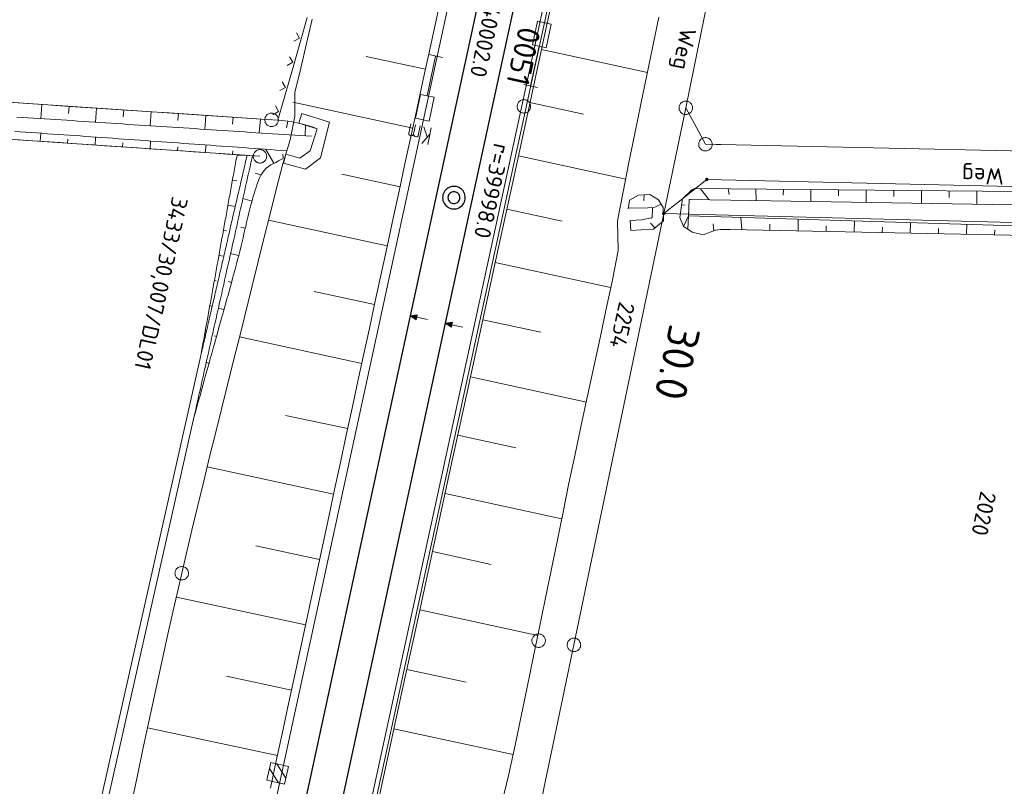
# Model space of a CAD drawing. Header units: metres. Extents: x 3425540 to 3446143, y 5432760 to 5444637.
# Tile 228 of 256: x 3436164 to 3436273, y 5441141 to 5441226. Entities that reach past the tile are written whole.
import ezdxf
from ezdxf.enums import TextEntityAlignment as Align

# ---------------------------------------------------------------- set-up
doc = ezdxf.new("R2010")
doc.units = ezdxf.units.M
for name, color, linetype, lineweight in [('B_Bestand', 9, 'Continuous', 18), ('B_Böschung', 9, 'Continuous', 18), ('B_Flurgrenzen', 9, 'Continuous', 18), ('B_Gleisachse', 9, 'Continuous', 25), ('B_Kilometrierung', 9, 'Continuous', 25), ('Bestand Kabeltröge', 9, 'Continuous', 18), ('Bestand_Neu_Strecke 3433', 9, 'Continuous', 18)]:
    doc.layers.add(name, color=color, linetype=linetype, lineweight=lineweight)
doc.styles.get("Standard").update_dxf_attribs({"font": 'isocpeur.ttf'})

msp = doc.modelspace()

# ---------------------------------------------------------------- linework, layer by layer
at = {"layer": 'B_Bestand'}
for p, q in [((3436210.52, 5441222.1), (3436209.01, 5441222.42)), ((3436219.56, 5441219.1), (3436221.07, 5441218.77)), ((3436208.07, 5441214.5), (3436207.81, 5441213.25)), ((3436208.84, 5441213.31), (3436208.48, 5441214.41)), ((3436209.15, 5441213.64), (3436208.25, 5441212.56)), ((3436209.28, 5441214.28), (3436208.9, 5441212.43)), ((3436193.14, 5441142.08), (3436192.13, 5441143.65)), ((3436191.32, 5441143.14), (3436192.32, 5441141.56))]:
    msp.add_line(p, q, dxfattribs=at)
for points in [[(3436220.31, 5441218.94), (3436221.27, 5441223.35), (3436222.03, 5441223.18), (3436222.6, 5441225.82), (3436221.09, 5441226.15), (3436220.52, 5441223.51), (3436221.27, 5441223.35)], [(3436209.76, 5441222.26), (3436208.84, 5441217.84), (3436208.09, 5441218), (3436207.54, 5441215.35), (3436209.05, 5441215.04), (3436209.6, 5441217.68), (3436208.84, 5441217.84)], [(3436219.42, 5441215.94), (3436219.51, 5441215.93), (3436219.6, 5441215.93), (3436219.7, 5441215.94), (3436219.79, 5441215.96), (3436219.87, 5441215.99), (3436219.96, 5441216.03), (3436220.04, 5441216.08), (3436220.11, 5441216.15), (3436220.17, 5441216.22), (3436220.22, 5441216.3), (3436220.26, 5441216.38), (3436220.29, 5441216.47), (3436220.31, 5441216.56), (3436220.32, 5441216.66), (3436220.32, 5441216.75), (3436220.31, 5441216.84), (3436220.28, 5441216.93), (3436220.25, 5441217.02), (3436220.2, 5441217.1), (3436220.13, 5441217.17), (3436220.07, 5441217.24), (3436220, 5441217.3), (3436219.91, 5441217.35), (3436219.83, 5441217.38), (3436219.74, 5441217.41), (3436219.65, 5441217.42), (3436219.56, 5441217.43), (3436219.46, 5441217.42), (3436219.37, 5441217.39), (3436219.28, 5441217.36), (3436219.19, 5441217.32), (3436219.12, 5441217.27), (3436219.05, 5441217.2), (3436218.98, 5441217.13), (3436218.94, 5441217.05), (3436218.89, 5441216.97), (3436218.86, 5441216.88), (3436218.84, 5441216.79), (3436218.83, 5441216.7), (3436218.84, 5441216.6), (3436218.85, 5441216.51), (3436218.87, 5441216.42), (3436218.91, 5441216.33), (3436218.96, 5441216.26), (3436219.02, 5441216.18), (3436219.08, 5441216.11), (3436219.16, 5441216.06), (3436219.24, 5441216.01), (3436219.33, 5441215.97), (3436219.42, 5441215.94)], [(3436207.32, 5441213.59), (3436207.22, 5441213.45), (3436207.09, 5441213.4), (3436206.94, 5441213.43), (3436206.87, 5441213.48), (3436206.81, 5441213.58), (3436206.8, 5441213.7), (3436207.01, 5441214.72)], [(3436207.85, 5441213.48), (3436207.75, 5441213.34), (3436207.62, 5441213.29), (3436207.47, 5441213.32), (3436207.44, 5441213.37), (3436207.34, 5441213.46), (3436207.32, 5441213.59), (3436207.54, 5441214.61)], [(3436208.88, 5441193), (3436207.67, 5441193.26), (3436207.73, 5441193.54), (3436206.93, 5441193.42), (3436207.61, 5441192.98), (3436207.67, 5441193.26)], [(3436207.59, 5441193.05), (3436207.68, 5441193.48), (3436207.02, 5441193.4), (3436207.59, 5441193.05)], [(3436207.56, 5441193.12), (3436207.63, 5441193.43), (3436207.11, 5441193.38), (3436207.56, 5441193.12)], [(3436207.54, 5441193.19), (3436207.58, 5441193.38), (3436207.2, 5441193.36), (3436207.54, 5441193.19)], [(3436207.51, 5441193.26), (3436207.53, 5441193.33), (3436207.3, 5441193.34), (3436207.51, 5441193.26)], [(3436212.79, 5441192.15), (3436211.58, 5441192.42), (3436211.64, 5441192.69), (3436210.84, 5441192.58), (3436211.52, 5441192.14), (3436211.58, 5441192.42)], [(3436211.5, 5441192.21), (3436211.59, 5441192.64), (3436210.93, 5441192.56), (3436211.5, 5441192.21)], [(3436211.47, 5441192.28), (3436211.54, 5441192.59), (3436211.02, 5441192.54), (3436211.47, 5441192.28)], [(3436211.45, 5441192.35), (3436211.49, 5441192.53), (3436211.11, 5441192.52), (3436211.45, 5441192.35)], [(3436211.42, 5441192.41), (3436211.44, 5441192.49), (3436211.21, 5441192.5), (3436211.42, 5441192.41)], [(3436193.42, 5441143.37), (3436192.99, 5441141.41), (3436191.04, 5441141.84), (3436191.47, 5441143.8), (3436193.42, 5441143.37)]]:
    msp.add_lwpolyline(points, dxfattribs=at)
at = {"layer": 'B_Böschung'}
for p, q in [((3436208.66, 5441220.8), (3436202.05, 5441222.23)), ((3436221.54, 5441223.01), (3436233.3, 5441220.45)), ((3436166.03, 5441216.88), (3436165.92, 5441215.32)), ((3436169.07, 5441216.68), (3436169.01, 5441215.9)), ((3436207.23, 5441214.27), (3436193.9, 5441217.16)), ((3436220.25, 5441217.09), (3436226.18, 5441215.8)), ((3436172.1, 5441216.48), (3436172, 5441214.92)), ((3436175.14, 5441216.28), (3436175.09, 5441215.5)), ((3436178.18, 5441216.07), (3436178.07, 5441214.52)), ((3436181.21, 5441215.87), (3436181.16, 5441215.1)), ((3436184.25, 5441215.67), (3436184.15, 5441214.12)), ((3436187.29, 5441215.47), (3436187.23, 5441214.7)), ((3436194.9, 5441215.87), (3436194.57, 5441214.82)), ((3436197.97, 5441214.91), (3436194.9, 5441215.87)), ((3436194.9, 5441215.87), (3436194.91, 5441215.87)), ((3436190.33, 5441215.26), (3436190.16, 5441213.73)), ((3436193.36, 5441215.02), (3436193.23, 5441214.28)), ((3436194.57, 5441214.82), (3436196.61, 5441214.19)), ((3436195.31, 5441214.6), (3436195.27, 5441213.41)), ((3436197, 5441210.96), (3436197.97, 5441214.91)), ((3436165.86, 5441212.8), (3436165.92, 5441213.7)), ((3436171.96, 5441212.38), (3436172.02, 5441213.26)), ((3436196.61, 5441214.19), (3436195.84, 5441211.72)), ((3436168.91, 5441212.59), (3436168.94, 5441213.04)), ((3436175.01, 5441212.17), (3436175.04, 5441212.61)), ((3436178.06, 5441211.96), (3436178.12, 5441212.83)), ((3436181.12, 5441211.76), (3436181.16, 5441212.18)), ((3436184.17, 5441211.55), (3436184.3, 5441212.39)), ((3436187.22, 5441211.34), (3436187.27, 5441211.75)), ((3436187.72, 5441211.27), (3436188.83, 5441211.21)), ((3436191.8, 5441210.37), (3436190.9, 5441211.89)), ((3436192.86, 5441210.9), (3436192.82, 5441211.38)), ((3436193.14, 5441211.35), (3436192.87, 5441210.37)), ((3436194.71, 5441210.93), (3436193.14, 5441211.35)), ((3436195.84, 5441211.72), (3436194.71, 5441210.93)), ((3436218.97, 5441211.17), (3436230.9, 5441208.58)), ((3436192.87, 5441210.37), (3436195.31, 5441209.71)), ((3436195.31, 5441209.71), (3436197, 5441210.96)), ((3436190.41, 5441209.08), (3436189.72, 5441209.24)), ((3436205.82, 5441207.73), (3436199.35, 5441209.13)), ((3436187.21, 5441208.49), (3436187.69, 5441208.42)), ((3436232.92, 5441206.85), (3436232.89, 5441206.17)), ((3436239.17, 5441207.53), (3436240.14, 5441206.31)), ((3436242.24, 5441207.5), (3436242.35, 5441206.89)), ((3436245.31, 5441207.48), (3436245.35, 5441206.23)), ((3436248.38, 5441207.45), (3436248.37, 5441206.81)), ((3436251.45, 5441207.42), (3436251.43, 5441206.12)), ((3436254.52, 5441207.39), (3436254.51, 5441206.73)), ((3436257.59, 5441207.36), (3436257.58, 5441206.02)), ((3436260.66, 5441207.34), (3436260.65, 5441206.65)), ((3436263.73, 5441207.31), (3436263.72, 5441205.92)), ((3436266.8, 5441207.28), (3436266.79, 5441206.57)), ((3436269.87, 5441207.25), (3436269.85, 5441205.81)), ((3436186.71, 5441205.7), (3436187.52, 5441205.57)), ((3436189.39, 5441206.15), (3436188.37, 5441206.45)), ((3436234.8, 5441205.81), (3436233.84, 5441205.37)), ((3436237.09, 5441205.74), (3436237.49, 5441205.71)), ((3436217.68, 5441205.25), (3436223.82, 5441203.92)), ((3436231.16, 5441205.31), (3436231.17, 5441205.36)), ((3436237.28, 5441203.34), (3436237.86, 5441204.51)), ((3436237.76, 5441203.02), (3436237.86, 5441204.51)), ((3436237.86, 5441204.51), (3436293.56, 5441202.84)), ((3436204.4, 5441201.2), (3436191.23, 5441204.05)), ((3436231.43, 5441202.89), (3436231.38, 5441204)), ((3436234.13, 5441203.16), (3436233.63, 5441203.69)), ((3436240.67, 5441202.86), (3436240.6, 5441203.64)), ((3436243.77, 5441202.98), (3436243.66, 5441204.33)), ((3436246.89, 5441202.91), (3436246.88, 5441203.58)), ((3436250.01, 5441202.85), (3436250.02, 5441204.14)), ((3436253.13, 5441202.79), (3436253.14, 5441203.42)), ((3436256.24, 5441202.73), (3436256.27, 5441203.96)), ((3436262.48, 5441202.6), (3436262.51, 5441203.77)), ((3436268.72, 5441202.48), (3436268.74, 5441203.59)), ((3436186.21, 5441202.92), (3436186.55, 5441202.86)), ((3436188.64, 5441203.13), (3436188.16, 5441203.26)), ((3436259.36, 5441202.67), (3436259.38, 5441203.27)), ((3436265.6, 5441202.54), (3436265.61, 5441203.11)), ((3436271.84, 5441202.42), (3436271.85, 5441202.95)), ((3436185.71, 5441200.13), (3436186.25, 5441200.04)), ((3436187.89, 5441200.11), (3436187.01, 5441200.35)), ((3436216.4, 5441199.33), (3436229.2, 5441196.55)), ((3436185.21, 5441197.35), (3436185.41, 5441197.31)), ((3436187.1, 5441197.11), (3436186.72, 5441197.21)), ((3436202.99, 5441194.67), (3436196.3, 5441196.11)), ((3436184.7, 5441194.56), (3436184.96, 5441194.46)), ((3436186.27, 5441194.11), (3436185.65, 5441194.28)), ((3436215.02, 5441192.98), (3436221.44, 5441191.59)), ((3436184.2, 5441191.78), (3436184.27, 5441191.76)), ((3436185.44, 5441191.11), (3436185.21, 5441191.2)), ((3436201.58, 5441188.13), (3436187.99, 5441191.07)), ((3436184.6, 5441188.12), (3436184.31, 5441188.27)), ((3436213.64, 5441186.63), (3436226.51, 5441183.83)), ((3436183.77, 5441185.12), (3436183.69, 5441185.14)), ((3436200.01, 5441180.88), (3436193.1, 5441182.36)), ((3436212.23, 5441180.16), (3436218.68, 5441178.76)), ((3436198.45, 5441173.61), (3436184.42, 5441176.64)), ((3436210.82, 5441173.69), (3436223.78, 5441170.88)), ((3436196.89, 5441166.35), (3436189.79, 5441167.88)), ((3436209.42, 5441167.22), (3436215.93, 5441165.8)), ((3436195.33, 5441159.09), (3436180.99, 5441162.17)), ((3436208.01, 5441160.75), (3436221.12, 5441157.9)), ((3436193.77, 5441151.83), (3436186.56, 5441153.38)), ((3436206.58, 5441154.15), (3436213.16, 5441152.72)), ((3436192.22, 5441144.57), (3436177.79, 5441147.65)), ((3436205.14, 5441147.55), (3436218.38, 5441144.69))]:
    msp.add_line(p, q, dxfattribs=at)
for points in [[(3436202.42, 5441134.99), (3436204.2, 5441143.22), (3436205.99, 5441151.46), (3436207.78, 5441159.69), (3436209.57, 5441167.93), (3436211.36, 5441176.16), (3436213.15, 5441184.4), (3436214.94, 5441192.63), (3436216.73, 5441200.87), (3436218.52, 5441209.1), (3436220.31, 5441217.34), (3436222.1, 5441225.57), (3436223.89, 5441233.81), (3436225.68, 5441242.04), (3436227.47, 5441250.28), (3436229.25, 5441258.51), (3436231.04, 5441266.75), (3436232.83, 5441274.98)], [(3436210.96, 5441231.38), (3436208.99, 5441222.34), (3436208.33, 5441219.33), (3436207.68, 5441216.31), (3436207.02, 5441213.3), (3436206.37, 5441210.29), (3436205.71, 5441207.27), (3436205.06, 5441204.26), (3436204.41, 5441201.25), (3436203.1, 5441195.22), (3436202.45, 5441192.2), (3436201.8, 5441189.19), (3436201.15, 5441186.17), (3436200.5, 5441183.16), (3436199.85, 5441180.15), (3436199.21, 5441177.13), (3436198.56, 5441174.12), (3436197.91, 5441171.1), (3436194.02, 5441153.01), (3436193.37, 5441150), (3436192.73, 5441146.98), (3436192.08, 5441143.97), (3436191.44, 5441140.95)], [(3436234.57, 5441226.6), (3436233.89, 5441223.37), (3436233.21, 5441220.14), (3436232.54, 5441216.91), (3436231.88, 5441213.68), (3436231.23, 5441210.44), (3436230.59, 5441207.2), (3436229.96, 5441203.96), (3436230.04, 5441200.65), (3436229.4, 5441197.42), (3436228.72, 5441194.19), (3436228.03, 5441190.96), (3436227.34, 5441187.73), (3436226.64, 5441184.51), (3436225.95, 5441181.28), (3436225.26, 5441178.05), (3436224.58, 5441174.82), (3436223.92, 5441171.59), (3436223.25, 5441168.35), (3436222.59, 5441165.12), (3436221.93, 5441161.89), (3436221.27, 5441158.65), (3436220.61, 5441155.42), (3436219.95, 5441152.18), (3436219.28, 5441148.95), (3436218.6, 5441145.72), (3436217.9, 5441142.5), (3436217.12, 5441139.29)], [(3436176.08, 5441139.62), (3436176.65, 5441142.35), (3436177.23, 5441145.08), (3436177.81, 5441147.82), (3436178.4, 5441150.55), (3436178.99, 5441153.28), (3436179.59, 5441156.01), (3436180.2, 5441158.73), (3436180.81, 5441161.46), (3436181.43, 5441164.18), (3436182.07, 5441166.9), (3436182.71, 5441169.62), (3436183.36, 5441172.34), (3436184.02, 5441175.05), (3436184.68, 5441177.76), (3436185.35, 5441180.48), (3436186.03, 5441183.19), (3436186.7, 5441185.9), (3436187.38, 5441188.61), (3436188.05, 5441191.32), (3436189.4, 5441196.74), (3436190.07, 5441199.45), (3436190.75, 5441202.16), (3436191.43, 5441204.87), (3436192.11, 5441207.58), (3436192.81, 5441210.28), (3436193.62, 5441212.96), (3436194.15, 5441215.55), (3436194.14, 5441218.21), (3436194.79, 5441220.93), (3436195.43, 5441223.65), (3436196.08, 5441226.37)], [(3436196.31, 5441214.32), (3436195.01, 5441214.69), (3436193.7, 5441214.99), (3436192.35, 5441215.13), (3436191, 5441215.22), (3436180.2, 5441215.94), (3436178.85, 5441216.03), (3436168.05, 5441216.75), (3436166.7, 5441216.84), (3436161.3, 5441217.2)], [(3436163.26, 5441215.49), (3436163.88, 5441215.45), (3436164.5, 5441215.41), (3436165.11, 5441215.37), (3436165.73, 5441215.33), (3436166.35, 5441215.29), (3436166.96, 5441215.25), (3436167.58, 5441215.21), (3436168.2, 5441215.17), (3436168.82, 5441215.13), (3436169.43, 5441215.09), (3436170.05, 5441215.05), (3436170.67, 5441215.01), (3436171.29, 5441214.97), (3436171.9, 5441214.93), (3436172.52, 5441214.88), (3436173.14, 5441214.84), (3436173.76, 5441214.8), (3436174.37, 5441214.76), (3436174.99, 5441214.72), (3436175.61, 5441214.68), (3436176.23, 5441214.64), (3436176.84, 5441214.6), (3436177.46, 5441214.56), (3436178.08, 5441214.52), (3436178.7, 5441214.48), (3436179.31, 5441214.44), (3436179.93, 5441214.4), (3436180.55, 5441214.36), (3436181.17, 5441214.32), (3436181.78, 5441214.28), (3436182.4, 5441214.24), (3436183.02, 5441214.2), (3436183.64, 5441214.16), (3436184.25, 5441214.12), (3436184.87, 5441214.08), (3436185.49, 5441214.04), (3436186.11, 5441214), (3436186.72, 5441213.95), (3436187.34, 5441213.91), (3436187.96, 5441213.87), (3436188.58, 5441213.83), (3436189.19, 5441213.79), (3436189.81, 5441213.75), (3436190.43, 5441213.71), (3436191.05, 5441213.67), (3436191.66, 5441213.63), (3436192.28, 5441213.59), (3436192.9, 5441213.55), (3436193.52, 5441213.51), (3436194.13, 5441213.47), (3436194.75, 5441213.43), (3436195.37, 5441213.39), (3436195.99, 5441213.35)], [(3436193.26, 5441211.75), (3436192.66, 5441211.79), (3436192.06, 5441211.83), (3436191.45, 5441211.87), (3436190.85, 5441211.92), (3436190.24, 5441211.96), (3436189.64, 5441212), (3436189.03, 5441212.05), (3436188.43, 5441212.09), (3436187.82, 5441212.13), (3436187.22, 5441212.18), (3436186.62, 5441212.22), (3436186.01, 5441212.26), (3436185.41, 5441212.31), (3436184.8, 5441212.35), (3436184.2, 5441212.39), (3436183.59, 5441212.44), (3436182.99, 5441212.48), (3436182.38, 5441212.52), (3436181.78, 5441212.57), (3436181.17, 5441212.61), (3436180.57, 5441212.65), (3436179.97, 5441212.69), (3436179.36, 5441212.74), (3436178.76, 5441212.78), (3436178.15, 5441212.82), (3436177.55, 5441212.87), (3436176.94, 5441212.91), (3436176.34, 5441212.95), (3436175.73, 5441213), (3436175.13, 5441213.04), (3436174.53, 5441213.08), (3436173.92, 5441213.13), (3436173.32, 5441213.17), (3436172.71, 5441213.21), (3436172.11, 5441213.26), (3436171.5, 5441213.3), (3436170.9, 5441213.34), (3436170.29, 5441213.39), (3436169.69, 5441213.43), (3436169.08, 5441213.47), (3436168.48, 5441213.51), (3436167.88, 5441213.56), (3436167.27, 5441213.6), (3436166.67, 5441213.64), (3436166.06, 5441213.69), (3436165.46, 5441213.73), (3436164.85, 5441213.77), (3436164.25, 5441213.82), (3436163.64, 5441213.86), (3436163.04, 5441213.9)], [(3436163.15, 5441212.99), (3436164.38, 5441212.9), (3436165.61, 5441212.82), (3436166.85, 5441212.73), (3436168.08, 5441212.65), (3436169.31, 5441212.57), (3436170.55, 5441212.48), (3436171.78, 5441212.4), (3436173.01, 5441212.31), (3436174.24, 5441212.23), (3436175.48, 5441212.14), (3436176.71, 5441212.06), (3436177.94, 5441211.97), (3436179.17, 5441211.89), (3436180.41, 5441211.8), (3436181.64, 5441211.72), (3436182.87, 5441211.63), (3436184.1, 5441211.55), (3436185.34, 5441211.47), (3436186.57, 5441211.38), (3436187.8, 5441211.3), (3436189.03, 5441211.21), (3436190.27, 5441211.13)], [(3436182.94, 5441182.13), (3436183, 5441182.42), (3436183.07, 5441182.71), (3436183.14, 5441183.01), (3436183.2, 5441183.3), (3436183.27, 5441183.59), (3436183.33, 5441183.88), (3436183.4, 5441184.18), (3436183.46, 5441184.47), (3436183.53, 5441184.76), (3436183.59, 5441185.06), (3436183.72, 5441185.64), (3436183.79, 5441185.94), (3436183.86, 5441186.23), (3436183.92, 5441186.52), (3436183.99, 5441186.82), (3436184.05, 5441187.11), (3436184.12, 5441187.4), (3436184.18, 5441187.69), (3436184.25, 5441187.99), (3436184.31, 5441188.28), (3436184.44, 5441188.87), (3436184.51, 5441189.16), (3436184.58, 5441189.45), (3436184.64, 5441189.75), (3436184.71, 5441190.04), (3436184.77, 5441190.33), (3436184.84, 5441190.63), (3436184.9, 5441190.92), (3436184.97, 5441191.21), (3436185.03, 5441191.5), (3436185.16, 5441192.09), (3436185.23, 5441192.38), (3436185.3, 5441192.68), (3436185.36, 5441192.97), (3436185.43, 5441193.26), (3436185.49, 5441193.56), (3436185.56, 5441193.85), (3436185.62, 5441194.14), (3436185.69, 5441194.44), (3436185.75, 5441194.73), (3436185.88, 5441195.31), (3436185.95, 5441195.61), (3436186.02, 5441195.9), (3436186.08, 5441196.19), (3436186.15, 5441196.49), (3436186.21, 5441196.78), (3436186.28, 5441197.07), (3436186.34, 5441197.37), (3436186.41, 5441197.66), (3436186.47, 5441197.95), (3436186.6, 5441198.54), (3436186.67, 5441198.83), (3436186.74, 5441199.12), (3436186.8, 5441199.42), (3436186.87, 5441199.71), (3436186.93, 5441200), (3436187, 5441200.3), (3436187.06, 5441200.59), (3436187.13, 5441200.88), (3436187.19, 5441201.18), (3436187.32, 5441201.76), (3436187.39, 5441202.05), (3436187.46, 5441202.35), (3436187.52, 5441202.64), (3436187.59, 5441202.93), (3436187.65, 5441203.23), (3436187.72, 5441203.52), (3436187.78, 5441203.81), (3436187.85, 5441204.11), (3436187.91, 5441204.4), (3436188.04, 5441204.99), (3436188.11, 5441205.28), (3436188.18, 5441205.57), (3436188.24, 5441205.86), (3436188.31, 5441206.16), (3436188.37, 5441206.45), (3436188.44, 5441206.74), (3436188.5, 5441207.04), (3436188.57, 5441207.33), (3436188.63, 5441207.62), (3436188.76, 5441208.21), (3436188.83, 5441208.5), (3436188.9, 5441208.8), (3436188.96, 5441209.09), (3436189.03, 5441209.38), (3436189.09, 5441209.67), (3436189.16, 5441209.97), (3436189.22, 5441210.26), (3436189.29, 5441210.55), (3436189.35, 5441210.85), (3436189.42, 5441211.14)], [(3436183.7, 5441188.99), (3436183.74, 5441189.22), (3436183.78, 5441189.44), (3436183.82, 5441189.67), (3436183.86, 5441189.89), (3436183.9, 5441190.12), (3436183.94, 5441190.34), (3436184.03, 5441190.79), (3436184.07, 5441191.02), (3436184.11, 5441191.24), (3436184.15, 5441191.47), (3436184.19, 5441191.69), (3436184.23, 5441191.92), (3436184.27, 5441192.15), (3436184.31, 5441192.37), (3436184.39, 5441192.82), (3436184.43, 5441193.05), (3436184.47, 5441193.27), (3436184.51, 5441193.5), (3436184.55, 5441193.72), (3436184.59, 5441193.95), (3436184.67, 5441194.4), (3436184.71, 5441194.62), (3436184.76, 5441194.85), (3436184.8, 5441195.07), (3436184.84, 5441195.3), (3436184.88, 5441195.52), (3436184.96, 5441195.97), (3436185, 5441196.2), (3436185.04, 5441196.42), (3436185.08, 5441196.65), (3436185.12, 5441196.87), (3436185.16, 5441197.1), (3436185.2, 5441197.32), (3436185.24, 5441197.55), (3436185.32, 5441198), (3436185.36, 5441198.22), (3436185.4, 5441198.45), (3436185.44, 5441198.67), (3436185.49, 5441198.9), (3436185.53, 5441199.12), (3436185.61, 5441199.57), (3436185.65, 5441199.8), (3436185.69, 5441200.02), (3436185.73, 5441200.25), (3436185.77, 5441200.47), (3436185.81, 5441200.7), (3436185.89, 5441201.15), (3436185.93, 5441201.37), (3436185.97, 5441201.6), (3436186.01, 5441201.82), (3436186.05, 5441202.05), (3436186.09, 5441202.27), (3436186.18, 5441202.72), (3436186.22, 5441202.95), (3436186.26, 5441203.17), (3436186.3, 5441203.4), (3436186.34, 5441203.62), (3436186.38, 5441203.85), (3436186.42, 5441204.07), (3436186.46, 5441204.3), (3436186.54, 5441204.75), (3436186.58, 5441204.97), (3436186.62, 5441205.2), (3436186.66, 5441205.42), (3436186.7, 5441205.65), (3436186.74, 5441205.87), (3436186.82, 5441206.32), (3436186.86, 5441206.55), (3436186.91, 5441206.77), (3436186.95, 5441207), (3436186.99, 5441207.22), (3436187.03, 5441207.45), (3436187.11, 5441207.9), (3436187.15, 5441208.12), (3436187.19, 5441208.35), (3436187.23, 5441208.57), (3436187.27, 5441208.8), (3436187.31, 5441209.02), (3436187.35, 5441209.25), (3436187.39, 5441209.47), (3436187.47, 5441209.92), (3436187.51, 5441210.15), (3436187.55, 5441210.37), (3436187.59, 5441210.6), (3436187.64, 5441210.82), (3436187.68, 5441211.05), (3436187.72, 5441211.27)], [(3436183.7, 5441188.99), (3436183.75, 5441189.22), (3436183.8, 5441189.44), (3436183.86, 5441189.67), (3436183.91, 5441189.89), (3436184.01, 5441190.34), (3436184.06, 5441190.57), (3436184.11, 5441190.79), (3436184.17, 5441191.01), (3436184.22, 5441191.24), (3436184.27, 5441191.46), (3436184.32, 5441191.69), (3436184.37, 5441191.91), (3436184.43, 5441192.14), (3436184.48, 5441192.36), (3436184.53, 5441192.58), (3436184.58, 5441192.81), (3436184.68, 5441193.26), (3436184.74, 5441193.48), (3436184.79, 5441193.71), (3436184.84, 5441193.93), (3436184.89, 5441194.16), (3436184.94, 5441194.38), (3436184.99, 5441194.6), (3436185.05, 5441194.83), (3436185.1, 5441195.05), (3436185.15, 5441195.28), (3436185.2, 5441195.5), (3436185.25, 5441195.73), (3436185.31, 5441195.95), (3436185.36, 5441196.18), (3436185.41, 5441196.4), (3436185.46, 5441196.62), (3436185.51, 5441196.85), (3436185.56, 5441197.07), (3436185.62, 5441197.3), (3436185.72, 5441197.75), (3436185.77, 5441197.97), (3436185.82, 5441198.19), (3436185.87, 5441198.42), (3436185.98, 5441198.87), (3436186.03, 5441199.09), (3436186.08, 5441199.32), (3436186.13, 5441199.54), (3436186.24, 5441199.99), (3436186.29, 5441200.21), (3436186.39, 5441200.66), (3436186.44, 5441200.89), (3436186.5, 5441201.11), (3436186.55, 5441201.34), (3436186.65, 5441201.78), (3436186.7, 5441202.01), (3436186.75, 5441202.23), (3436186.81, 5441202.46), (3436186.91, 5441202.91), (3436186.96, 5441203.13), (3436187.01, 5441203.36), (3436187.07, 5441203.58), (3436187.12, 5441203.8), (3436187.17, 5441204.03), (3436187.22, 5441204.25), (3436187.27, 5441204.48), (3436187.32, 5441204.7), (3436187.38, 5441204.93), (3436187.43, 5441205.15), (3436187.48, 5441205.38), (3436187.53, 5441205.6), (3436187.58, 5441205.82), (3436187.63, 5441206.05), (3436187.69, 5441206.27), (3436187.74, 5441206.5), (3436187.79, 5441206.72), (3436187.84, 5441206.95), (3436187.95, 5441207.39), (3436188, 5441207.62), (3436188.05, 5441207.84), (3436188.1, 5441208.07), (3436188.15, 5441208.29), (3436188.2, 5441208.52), (3436188.26, 5441208.74), (3436188.31, 5441208.97), (3436188.36, 5441209.19), (3436188.41, 5441209.41), (3436188.46, 5441209.64), (3436188.51, 5441209.86), (3436188.62, 5441210.31), (3436188.67, 5441210.54), (3436188.72, 5441210.76), (3436188.77, 5441210.99), (3436188.83, 5441211.21)], [(3436192.86, 5441210.9), (3436192.31, 5441210.61), (3436192.03, 5441210.46), (3436191.47, 5441210.17), (3436191.21, 5441210), (3436190.96, 5441209.8), (3436190.74, 5441209.57), (3436190.55, 5441209.31), (3436190.38, 5441209.04), (3436190.23, 5441208.75), (3436190.11, 5441208.45), (3436190, 5441208.15), (3436189.9, 5441207.85), (3436189.8, 5441207.55), (3436189.71, 5441207.26), (3436189.61, 5441206.96), (3436189.52, 5441206.66), (3436189.44, 5441206.36), (3436189.35, 5441206.05), (3436189.27, 5441205.75), (3436189.19, 5441205.45), (3436189.12, 5441205.14), (3436189.04, 5441204.84), (3436188.97, 5441204.53), (3436188.89, 5441204.23), (3436188.75, 5441203.62), (3436188.68, 5441203.31), (3436188.6, 5441203.01), (3436188.53, 5441202.7), (3436188.39, 5441202.09), (3436188.17, 5441201.18), (3436188.02, 5441200.57), (3436187.94, 5441200.26), (3436187.87, 5441199.96), (3436187.79, 5441199.66), (3436187.71, 5441199.35), (3436187.55, 5441198.75), (3436187.47, 5441198.44), (3436187.3, 5441197.84), (3436187.22, 5441197.54), (3436187.14, 5441197.23), (3436186.72, 5441195.72), (3436186.63, 5441195.42), (3436186.21, 5441193.91), (3436186.13, 5441193.61), (3436186.04, 5441193.31), (3436185.96, 5441193), (3436185.71, 5441192.1), (3436185.63, 5441191.8), (3436185.21, 5441190.29), (3436185.12, 5441189.98), (3436184.87, 5441189.08), (3436184.79, 5441188.77), (3436184.7, 5441188.47), (3436184.62, 5441188.17), (3436184.2, 5441186.66), (3436184.11, 5441186.36), (3436183.69, 5441184.85), (3436183.61, 5441184.54), (3436183.53, 5441184.24), (3436183.19, 5441183.03), (3436183.11, 5441182.73), (3436182.94, 5441182.13)], [(3436231.16, 5441205.31), (3436231.28, 5441206.27), (3436232.29, 5441206.81), (3436233.56, 5441206.88), (3436234.52, 5441206.29), (3436235.05, 5441205.43), (3436235.07, 5441203.97), (3436233.97, 5441203.03), (3436232.6, 5441202.98), (3436231.43, 5441202.89)], [(3436294.43, 5441207.03), (3436238.51, 5441207.54), (3436238.22, 5441207.4), (3436237.2, 5441206.39), (3436237.16, 5441206.19), (3436236.88, 5441204.32), (3436237.28, 5441203.34), (3436237.76, 5441203.02)], [(3436294, 5441205.4), (3436238.03, 5441206.35), (3436237.92, 5441206.32), (3436237.86, 5441204.51)], [(3436231.38, 5441204), (3436232.65, 5441204.07), (3436233.69, 5441204.29), (3436233.79, 5441204.27), (3436233.81, 5441204.37), (3436233.85, 5441205.19), (3436233.84, 5441205.4), (3436233.74, 5441205.43), (3436233.33, 5441205.42), (3436231.17, 5441205.36)], [(3436237.76, 5441203.02), (3436238.27, 5441202.69), (3436239.46, 5441202.41), (3436240.83, 5441202.92), (3436241.37, 5441203), (3436242.47, 5441203), (3436293.67, 5441201.98)], [(3436182.94, 5441182.13), (3436164.92, 5441102.11), (3436164.18, 5441102.29), (3436183.7, 5441188.99)]]:
    msp.add_lwpolyline(points, dxfattribs=at)
at = {"layer": 'B_Flurgrenzen'}
for p, q in [((3436237.55, 5441216.52), (3436245.55, 5441255.74)), ((3436195.52, 5441226.53), (3436193.87, 5441220.76)), ((3436194.04, 5441223.9), (3436194.66, 5441224.24)), ((3436194.66, 5441224.24), (3436194.32, 5441224.86)), ((3436191.56, 5441215.18), (3436062.76, 5441223.77)), ((3436193.9, 5441221.57), (3436193.55, 5441222.19)), ((3436193.28, 5441221.23), (3436193.9, 5441221.57)), ((3436193.87, 5441220.76), (3436192.34, 5441215.41)), ((3436068.23, 5441219.5), (3436190.27, 5441211.13)), ((3436192.48, 5441218.43), (3436193.1, 5441218.77)), ((3436193.1, 5441218.77), (3436192.75, 5441219.39)), ((3436192.33, 5441216.1), (3436191.99, 5441216.72)), ((3436191.71, 5441215.75), (3436192.33, 5441216.1)), ((3436235.1, 5441204.77), (3436237.55, 5441216.52)), ((3436239.73, 5441212.46), (3436237.55, 5441216.52)), ((3436336.22, 5441210.38), (3436239.73, 5441212.46)), ((3436235.1, 5441204.77), (3436239.89, 5441208.56)), ((3436239.89, 5441208.56), (3436335.34, 5441206.36)), ((3436225.13, 5441156.87), (3436235.1, 5441204.77)), ((3436334.42, 5441202.24), (3436235.1, 5441204.77)), ((3436221.4, 5441139.12), (3436225.13, 5441156.87))]:
    msp.add_line(p, q, dxfattribs=at)
for points in [[(3436237.63, 5441217.27), (3436237.54, 5441217.27), (3436237.45, 5441217.26), (3436237.35, 5441217.25), (3436237.26, 5441217.21), (3436237.18, 5441217.17), (3436237.1, 5441217.12), (3436237.03, 5441217.06), (3436236.96, 5441216.99), (3436236.91, 5441216.92), (3436236.87, 5441216.83), (3436236.84, 5441216.75), (3436236.81, 5441216.65), (3436236.8, 5441216.56), (3436236.8, 5441216.46), (3436236.82, 5441216.37), (3436236.83, 5441216.28), (3436236.87, 5441216.2), (3436236.92, 5441216.11), (3436236.97, 5441216.04), (3436237.04, 5441215.97), (3436237.11, 5441215.91), (3436237.19, 5441215.86), (3436237.28, 5441215.82), (3436237.37, 5441215.79), (3436237.46, 5441215.78), (3436237.55, 5441215.77), (3436237.64, 5441215.78), (3436237.74, 5441215.8), (3436237.83, 5441215.83), (3436237.91, 5441215.87), (3436237.99, 5441215.92), (3436238.07, 5441215.98), (3436238.13, 5441216.05), (3436238.18, 5441216.13), (3436238.22, 5441216.21), (3436238.26, 5441216.3), (3436238.28, 5441216.39), (3436238.29, 5441216.48), (3436238.29, 5441216.58), (3436238.28, 5441216.67), (3436238.26, 5441216.76), (3436238.22, 5441216.85), (3436238.18, 5441216.93), (3436238.12, 5441217), (3436238.05, 5441217.07), (3436237.98, 5441217.13), (3436237.9, 5441217.18), (3436237.81, 5441217.22), (3436237.73, 5441217.25), (3436237.63, 5441217.27)], [(3436192.31, 5441215.18), (3436192.3, 5441215.28), (3436192.28, 5441215.37), (3436192.25, 5441215.46), (3436192.21, 5441215.54), (3436192.16, 5441215.62), (3436192.1, 5441215.7), (3436192.03, 5441215.76), (3436191.96, 5441215.81), (3436191.88, 5441215.86), (3436191.79, 5441215.89), (3436191.7, 5441215.91), (3436191.6, 5441215.93), (3436191.51, 5441215.93), (3436191.41, 5441215.91), (3436191.33, 5441215.89), (3436191.24, 5441215.86), (3436191.15, 5441215.81), (3436191.08, 5441215.76), (3436191.01, 5441215.7), (3436190.95, 5441215.62), (3436190.9, 5441215.54), (3436190.86, 5441215.46), (3436190.83, 5441215.37), (3436190.81, 5441215.28), (3436190.81, 5441215.18), (3436190.81, 5441215.09), (3436190.83, 5441215), (3436190.86, 5441214.9), (3436190.9, 5441214.82), (3436190.95, 5441214.75), (3436191.01, 5441214.67), (3436191.08, 5441214.6), (3436191.15, 5441214.55), (3436191.24, 5441214.5), (3436191.33, 5441214.47), (3436191.41, 5441214.45), (3436191.51, 5441214.44), (3436191.6, 5441214.44), (3436191.7, 5441214.45), (3436191.79, 5441214.47), (3436191.88, 5441214.5), (3436191.96, 5441214.55), (3436192.03, 5441214.6), (3436192.1, 5441214.67), (3436192.16, 5441214.75), (3436192.21, 5441214.82), (3436192.25, 5441214.9), (3436192.28, 5441215), (3436192.3, 5441215.09), (3436192.31, 5441215.18)], [(3436239.36, 5441211.81), (3436239.44, 5441211.77), (3436239.53, 5441211.74), (3436239.62, 5441211.72), (3436239.71, 5441211.72), (3436239.81, 5441211.72), (3436239.9, 5441211.74), (3436239.99, 5441211.76), (3436240.08, 5441211.8), (3436240.16, 5441211.85), (3436240.23, 5441211.91), (3436240.29, 5441211.97), (3436240.35, 5441212.05), (3436240.4, 5441212.13), (3436240.44, 5441212.22), (3436240.46, 5441212.31), (3436240.48, 5441212.4), (3436240.48, 5441212.5), (3436240.47, 5441212.59), (3436240.45, 5441212.68), (3436240.41, 5441212.77), (3436240.37, 5441212.85), (3436240.32, 5441212.93), (3436240.25, 5441213), (3436240.18, 5441213.06), (3436240.1, 5441213.11), (3436240.02, 5441213.16), (3436239.93, 5441213.18), (3436239.84, 5441213.21), (3436239.75, 5441213.21), (3436239.65, 5441213.2), (3436239.56, 5441213.19), (3436239.47, 5441213.17), (3436239.38, 5441213.13), (3436239.3, 5441213.08), (3436239.23, 5441213.02), (3436239.17, 5441212.95), (3436239.11, 5441212.88), (3436239.06, 5441212.79), (3436239.02, 5441212.71), (3436239, 5441212.62), (3436238.98, 5441212.53), (3436238.98, 5441212.43), (3436238.99, 5441212.34), (3436239.01, 5441212.25), (3436239.05, 5441212.16), (3436239.09, 5441212.08), (3436239.14, 5441212), (3436239.21, 5441211.93), (3436239.28, 5441211.87), (3436239.36, 5441211.81)], [(3436239.73, 5441212.46), (3436240.92, 5441212.44), (3436242.12, 5441212.41)], [(3436191.02, 5441211.13), (3436191.01, 5441211.22), (3436190.99, 5441211.31), (3436190.96, 5441211.41), (3436190.92, 5441211.49), (3436190.87, 5441211.56), (3436190.81, 5441211.64), (3436190.75, 5441211.71), (3436190.67, 5441211.76), (3436190.59, 5441211.81), (3436190.5, 5441211.84), (3436190.41, 5441211.86), (3436190.31, 5441211.87), (3436190.22, 5441211.87), (3436190.13, 5441211.86), (3436190.04, 5441211.84), (3436189.95, 5441211.81), (3436189.87, 5441211.76), (3436189.79, 5441211.71), (3436189.72, 5441211.64), (3436189.67, 5441211.56), (3436189.61, 5441211.49), (3436189.57, 5441211.41), (3436189.54, 5441211.31), (3436189.52, 5441211.22), (3436189.52, 5441211.13), (3436189.52, 5441211.03), (3436189.54, 5441210.94), (3436189.57, 5441210.85), (3436189.61, 5441210.77), (3436189.67, 5441210.69), (3436189.72, 5441210.61), (3436189.79, 5441210.55), (3436189.87, 5441210.5), (3436189.95, 5441210.45), (3436190.04, 5441210.42), (3436190.13, 5441210.4), (3436190.22, 5441210.38), (3436190.31, 5441210.38), (3436190.41, 5441210.4), (3436190.5, 5441210.42), (3436190.59, 5441210.45), (3436190.67, 5441210.5), (3436190.75, 5441210.55), (3436190.81, 5441210.61), (3436190.87, 5441210.69), (3436190.92, 5441210.77), (3436190.96, 5441210.85), (3436190.99, 5441210.94), (3436191.01, 5441211.03), (3436191.02, 5441211.13)], [(3436239.82, 5441208.46), (3436239.83, 5441208.45), (3436239.84, 5441208.45), (3436239.86, 5441208.44), (3436239.87, 5441208.44), (3436239.89, 5441208.44), (3436239.91, 5441208.44), (3436239.92, 5441208.44), (3436239.94, 5441208.45), (3436239.95, 5441208.46), (3436239.96, 5441208.47), (3436239.97, 5441208.48), (3436239.99, 5441208.49), (3436239.99, 5441208.5), (3436240, 5441208.51), (3436240.01, 5441208.53), (3436240.01, 5441208.54), (3436240.01, 5441208.56), (3436240.01, 5441208.58), (3436240.01, 5441208.59), (3436240, 5441208.61), (3436240, 5441208.62), (3436239.99, 5441208.63), (3436239.98, 5441208.65), (3436239.97, 5441208.66), (3436239.96, 5441208.67), (3436239.94, 5441208.68), (3436239.93, 5441208.68), (3436239.91, 5441208.69), (3436239.9, 5441208.69), (3436239.88, 5441208.69), (3436239.87, 5441208.69), (3436239.85, 5441208.69), (3436239.84, 5441208.68), (3436239.82, 5441208.67), (3436239.81, 5441208.66), (3436239.8, 5441208.65), (3436239.79, 5441208.64), (3436239.78, 5441208.63), (3436239.77, 5441208.61), (3436239.77, 5441208.6), (3436239.76, 5441208.59), (3436239.76, 5441208.57), (3436239.76, 5441208.55), (3436239.76, 5441208.54), (3436239.77, 5441208.52), (3436239.78, 5441208.51), (3436239.78, 5441208.5), (3436239.79, 5441208.48), (3436239.8, 5441208.47), (3436239.82, 5441208.46)], [(3436239.83, 5441208.48), (3436239.84, 5441208.47), (3436239.85, 5441208.47), (3436239.87, 5441208.47), (3436239.88, 5441208.46), (3436239.9, 5441208.46), (3436239.91, 5441208.47), (3436239.92, 5441208.47), (3436239.94, 5441208.48), (3436239.95, 5441208.48), (3436239.96, 5441208.49), (3436239.97, 5441208.5), (3436239.97, 5441208.52), (3436239.98, 5441208.53), (3436239.98, 5441208.54), (3436239.99, 5441208.56), (3436239.99, 5441208.57), (3436239.98, 5441208.58), (3436239.98, 5441208.6), (3436239.98, 5441208.61), (3436239.97, 5441208.62), (3436239.96, 5441208.63), (3436239.95, 5441208.64), (3436239.94, 5441208.65), (3436239.93, 5441208.66), (3436239.91, 5441208.66), (3436239.9, 5441208.66), (3436239.88, 5441208.67), (3436239.87, 5441208.66), (3436239.86, 5441208.66), (3436239.84, 5441208.66), (3436239.83, 5441208.65), (3436239.82, 5441208.64), (3436239.81, 5441208.63), (3436239.8, 5441208.62), (3436239.8, 5441208.61), (3436239.79, 5441208.59), (3436239.79, 5441208.58), (3436239.79, 5441208.57), (3436239.79, 5441208.55), (3436239.79, 5441208.54), (3436239.79, 5441208.52), (3436239.8, 5441208.51), (3436239.81, 5441208.5), (3436239.82, 5441208.49), (3436239.83, 5441208.48)], [(3436239.84, 5441208.5), (3436239.85, 5441208.5), (3436239.87, 5441208.49), (3436239.88, 5441208.49), (3436239.89, 5441208.49), (3436239.9, 5441208.49), (3436239.91, 5441208.49), (3436239.93, 5441208.5), (3436239.94, 5441208.51), (3436239.94, 5441208.51), (3436239.95, 5441208.52), (3436239.96, 5441208.54), (3436239.96, 5441208.55), (3436239.96, 5441208.56), (3436239.96, 5441208.57), (3436239.96, 5441208.58), (3436239.96, 5441208.59), (3436239.95, 5441208.61), (3436239.94, 5441208.62), (3436239.93, 5441208.62), (3436239.92, 5441208.63), (3436239.91, 5441208.64), (3436239.9, 5441208.64), (3436239.89, 5441208.64), (3436239.88, 5441208.64), (3436239.87, 5441208.64), (3436239.85, 5441208.63), (3436239.84, 5441208.63), (3436239.83, 5441208.62), (3436239.83, 5441208.61), (3436239.82, 5441208.6), (3436239.81, 5441208.59), (3436239.81, 5441208.58), (3436239.81, 5441208.55), (3436239.81, 5441208.54), (3436239.82, 5441208.53), (3436239.83, 5441208.52), (3436239.83, 5441208.51), (3436239.84, 5441208.5)], [(3436239.86, 5441208.52), (3436239.87, 5441208.52), (3436239.88, 5441208.51), (3436239.89, 5441208.51), (3436239.9, 5441208.51), (3436239.91, 5441208.52), (3436239.91, 5441208.52), (3436239.92, 5441208.53), (3436239.93, 5441208.54), (3436239.93, 5441208.54), (3436239.94, 5441208.55), (3436239.94, 5441208.56), (3436239.94, 5441208.57), (3436239.93, 5441208.58), (3436239.93, 5441208.59), (3436239.92, 5441208.6), (3436239.92, 5441208.61), (3436239.91, 5441208.61), (3436239.9, 5441208.61), (3436239.89, 5441208.62), (3436239.88, 5441208.62), (3436239.87, 5441208.61), (3436239.86, 5441208.61), (3436239.85, 5441208.6), (3436239.84, 5441208.59), (3436239.84, 5441208.59), (3436239.84, 5441208.58), (3436239.84, 5441208.57), (3436239.84, 5441208.56), (3436239.84, 5441208.55), (3436239.84, 5441208.54), (3436239.85, 5441208.53), (3436239.86, 5441208.52)], [(3436239.87, 5441208.54), (3436239.88, 5441208.54), (3436239.89, 5441208.54), (3436239.89, 5441208.54), (3436239.9, 5441208.54), (3436239.9, 5441208.55), (3436239.91, 5441208.55), (3436239.91, 5441208.56), (3436239.91, 5441208.57), (3436239.91, 5441208.57), (3436239.91, 5441208.58), (3436239.9, 5441208.58), (3436239.9, 5441208.59), (3436239.89, 5441208.59), (3436239.88, 5441208.59), (3436239.88, 5441208.59), (3436239.87, 5441208.58), (3436239.86, 5441208.58), (3436239.86, 5441208.57), (3436239.86, 5441208.56), (3436239.86, 5441208.55), (3436239.87, 5441208.55), (3436239.87, 5441208.54)], [(3436235.2, 5441204.84), (3436235.19, 5441204.86), (3436235.18, 5441204.87), (3436235.17, 5441204.88), (3436235.16, 5441204.88), (3436235.14, 5441204.89), (3436235.13, 5441204.89), (3436235.11, 5441204.9), (3436235.1, 5441204.9), (3436235.08, 5441204.89), (3436235.06, 5441204.89), (3436235.05, 5441204.89), (3436235.04, 5441204.88), (3436235.02, 5441204.87), (3436235.01, 5441204.86), (3436235, 5441204.85), (3436234.99, 5441204.83), (3436234.99, 5441204.82), (3436234.98, 5441204.8), (3436234.98, 5441204.79), (3436234.98, 5441204.77), (3436234.98, 5441204.76), (3436234.98, 5441204.74), (3436234.98, 5441204.73), (3436234.99, 5441204.71), (3436235, 5441204.7), (3436235.01, 5441204.69), (3436235.02, 5441204.68), (3436235.03, 5441204.67), (3436235.05, 5441204.66), (3436235.06, 5441204.65), (3436235.08, 5441204.65), (3436235.09, 5441204.65), (3436235.11, 5441204.65), (3436235.12, 5441204.65), (3436235.14, 5441204.65), (3436235.15, 5441204.66), (3436235.17, 5441204.66), (3436235.18, 5441204.67), (3436235.19, 5441204.68), (3436235.2, 5441204.7), (3436235.21, 5441204.71), (3436235.22, 5441204.72), (3436235.22, 5441204.74), (3436235.23, 5441204.75), (3436235.23, 5441204.77), (3436235.23, 5441204.79), (3436235.22, 5441204.8), (3436235.22, 5441204.82), (3436235.21, 5441204.83), (3436235.2, 5441204.84)], [(3436235.18, 5441204.83), (3436235.17, 5441204.84), (3436235.16, 5441204.85), (3436235.15, 5441204.86), (3436235.14, 5441204.86), (3436235.13, 5441204.87), (3436235.11, 5441204.87), (3436235.1, 5441204.87), (3436235.09, 5441204.87), (3436235.07, 5441204.87), (3436235.06, 5441204.86), (3436235.05, 5441204.86), (3436235.04, 5441204.85), (3436235.03, 5441204.84), (3436235.02, 5441204.83), (3436235.01, 5441204.81), (3436235.01, 5441204.8), (3436235, 5441204.79), (3436235, 5441204.77), (3436235, 5441204.76), (3436235, 5441204.75), (3436235.01, 5441204.73), (3436235.02, 5441204.72), (3436235.02, 5441204.71), (3436235.03, 5441204.7), (3436235.04, 5441204.69), (3436235.06, 5441204.68), (3436235.07, 5441204.68), (3436235.08, 5441204.67), (3436235.1, 5441204.67), (3436235.11, 5441204.67), (3436235.12, 5441204.67), (3436235.14, 5441204.68), (3436235.15, 5441204.68), (3436235.16, 5441204.69), (3436235.17, 5441204.7), (3436235.18, 5441204.71), (3436235.19, 5441204.72), (3436235.2, 5441204.74), (3436235.2, 5441204.75), (3436235.2, 5441204.76), (3436235.2, 5441204.78), (3436235.2, 5441204.79), (3436235.2, 5441204.8), (3436235.19, 5441204.82), (3436235.18, 5441204.83)], [(3436235.16, 5441204.82), (3436235.16, 5441204.82), (3436235.15, 5441204.83), (3436235.14, 5441204.84), (3436235.13, 5441204.84), (3436235.11, 5441204.85), (3436235.1, 5441204.85), (3436235.09, 5441204.85), (3436235.08, 5441204.84), (3436235.07, 5441204.84), (3436235.06, 5441204.83), (3436235.05, 5441204.82), (3436235.04, 5441204.81), (3436235.03, 5441204.8), (3436235.03, 5441204.79), (3436235.03, 5441204.78), (3436235.03, 5441204.77), (3436235.03, 5441204.76), (3436235.03, 5441204.74), (3436235.04, 5441204.73), (3436235.04, 5441204.72), (3436235.05, 5441204.71), (3436235.06, 5441204.71), (3436235.07, 5441204.7), (3436235.08, 5441204.7), (3436235.1, 5441204.7), (3436235.11, 5441204.7), (3436235.12, 5441204.7), (3436235.13, 5441204.7), (3436235.14, 5441204.71), (3436235.15, 5441204.72), (3436235.16, 5441204.72), (3436235.17, 5441204.73), (3436235.17, 5441204.75), (3436235.18, 5441204.76), (3436235.18, 5441204.77), (3436235.18, 5441204.78), (3436235.17, 5441204.79), (3436235.17, 5441204.81), (3436235.16, 5441204.82)], [(3436235.14, 5441204.8), (3436235.14, 5441204.81), (3436235.13, 5441204.82), (3436235.12, 5441204.82), (3436235.11, 5441204.82), (3436235.1, 5441204.82), (3436235.09, 5441204.82), (3436235.08, 5441204.82), (3436235.07, 5441204.81), (3436235.06, 5441204.81), (3436235.06, 5441204.8), (3436235.05, 5441204.79), (3436235.05, 5441204.78), (3436235.05, 5441204.77), (3436235.05, 5441204.76), (3436235.05, 5441204.75), (3436235.06, 5441204.74), (3436235.07, 5441204.73), (3436235.07, 5441204.73), (3436235.08, 5441204.72), (3436235.09, 5441204.72), (3436235.1, 5441204.72), (3436235.11, 5441204.72), (3436235.12, 5441204.72), (3436235.13, 5441204.73), (3436235.14, 5441204.74), (3436235.14, 5441204.74), (3436235.15, 5441204.75), (3436235.15, 5441204.76), (3436235.15, 5441204.77), (3436235.15, 5441204.78), (3436235.15, 5441204.79), (3436235.14, 5441204.8)], [(3436235.12, 5441204.79), (3436235.12, 5441204.79), (3436235.11, 5441204.8), (3436235.1, 5441204.8), (3436235.1, 5441204.8), (3436235.09, 5441204.8), (3436235.08, 5441204.79), (3436235.08, 5441204.79), (3436235.08, 5441204.78), (3436235.08, 5441204.77), (3436235.08, 5441204.77), (3436235.08, 5441204.76), (3436235.08, 5441204.75), (3436235.09, 5441204.75), (3436235.09, 5441204.75), (3436235.1, 5441204.74), (3436235.11, 5441204.75), (3436235.12, 5441204.75), (3436235.12, 5441204.75), (3436235.12, 5441204.76), (3436235.13, 5441204.77), (3436235.13, 5441204.77), (3436235.13, 5441204.78), (3436235.12, 5441204.79)], [(3436182.33, 5441164.82), (3436182.32, 5441164.92), (3436182.31, 5441165), (3436182.28, 5441165.1), (3436182.24, 5441165.18), (3436182.18, 5441165.26), (3436182.12, 5441165.34), (3436182.06, 5441165.4), (3436181.98, 5441165.45), (3436181.9, 5441165.5), (3436181.81, 5441165.53), (3436181.72, 5441165.55), (3436181.63, 5441165.57), (3436181.53, 5441165.57), (3436181.44, 5441165.55), (3436181.35, 5441165.53), (3436181.26, 5441165.5), (3436181.18, 5441165.45), (3436181.1, 5441165.4), (3436181.04, 5441165.34), (3436180.98, 5441165.26), (3436180.92, 5441165.18), (3436180.88, 5441165.1), (3436180.85, 5441165), (3436180.84, 5441164.92), (3436180.83, 5441164.82), (3436180.84, 5441164.73), (3436180.85, 5441164.64), (3436180.88, 5441164.54), (3436180.92, 5441164.46), (3436180.98, 5441164.38), (3436181.04, 5441164.31), (3436181.1, 5441164.24), (3436181.18, 5441164.19), (3436181.26, 5441164.14), (3436181.35, 5441164.11), (3436181.44, 5441164.09), (3436181.53, 5441164.08), (3436181.63, 5441164.08), (3436181.72, 5441164.09), (3436181.81, 5441164.11), (3436181.9, 5441164.14), (3436181.98, 5441164.19), (3436182.06, 5441164.24), (3436182.12, 5441164.31), (3436182.18, 5441164.38), (3436182.24, 5441164.46), (3436182.28, 5441164.54), (3436182.31, 5441164.64), (3436182.32, 5441164.73), (3436182.33, 5441164.82)], [(3436221.97, 5441157.34), (3436221.96, 5441157.43), (3436221.94, 5441157.52), (3436221.91, 5441157.61), (3436221.87, 5441157.7), (3436221.82, 5441157.77), (3436221.76, 5441157.85), (3436221.69, 5441157.91), (3436221.62, 5441157.97), (3436221.54, 5441158.01), (3436221.45, 5441158.04), (3436221.36, 5441158.07), (3436221.26, 5441158.08), (3436221.17, 5441158.08), (3436221.07, 5441158.07), (3436220.99, 5441158.04), (3436220.9, 5441158.01), (3436220.81, 5441157.97), (3436220.74, 5441157.91), (3436220.67, 5441157.85), (3436220.61, 5441157.77), (3436220.56, 5441157.7), (3436220.52, 5441157.61), (3436220.49, 5441157.52), (3436220.47, 5441157.43), (3436220.47, 5441157.34), (3436220.47, 5441157.24), (3436220.49, 5441157.15), (3436220.52, 5441157.06), (3436220.56, 5441156.98), (3436220.61, 5441156.9), (3436220.67, 5441156.82), (3436220.74, 5441156.76), (3436220.81, 5441156.7), (3436220.9, 5441156.66), (3436220.99, 5441156.63), (3436221.07, 5441156.6), (3436221.17, 5441156.59), (3436221.26, 5441156.59), (3436221.36, 5441156.6), (3436221.45, 5441156.63), (3436221.54, 5441156.66), (3436221.62, 5441156.7), (3436221.69, 5441156.76), (3436221.76, 5441156.82), (3436221.82, 5441156.9), (3436221.87, 5441156.98), (3436221.91, 5441157.06), (3436221.94, 5441157.15), (3436221.96, 5441157.24), (3436221.97, 5441157.34)], [(3436224.62, 5441157.42), (3436224.55, 5441157.35), (3436224.5, 5441157.28), (3436224.45, 5441157.2), (3436224.42, 5441157.11), (3436224.4, 5441157.02), (3436224.38, 5441156.92), (3436224.38, 5441156.83), (3436224.39, 5441156.74), (3436224.41, 5441156.65), (3436224.45, 5441156.56), (3436224.49, 5441156.48), (3436224.55, 5441156.4), (3436224.61, 5441156.33), (3436224.68, 5441156.27), (3436224.76, 5441156.22), (3436224.84, 5441156.18), (3436224.93, 5441156.15), (3436225.02, 5441156.13), (3436225.11, 5441156.12), (3436225.21, 5441156.13), (3436225.3, 5441156.14), (3436225.39, 5441156.17), (3436225.48, 5441156.21), (3436225.56, 5441156.26), (3436225.63, 5441156.32), (3436225.7, 5441156.39), (3436225.75, 5441156.46), (3436225.8, 5441156.54), (3436225.84, 5441156.63), (3436225.86, 5441156.72), (3436225.87, 5441156.82), (3436225.88, 5441156.91), (3436225.86, 5441157), (3436225.84, 5441157.09), (3436225.8, 5441157.18), (3436225.76, 5441157.26), (3436225.71, 5441157.34), (3436225.64, 5441157.41), (3436225.57, 5441157.47), (3436225.49, 5441157.52), (3436225.41, 5441157.56), (3436225.32, 5441157.59), (3436225.23, 5441157.61), (3436225.14, 5441157.62), (3436225.04, 5441157.61), (3436224.95, 5441157.6), (3436224.86, 5441157.57), (3436224.77, 5441157.53), (3436224.69, 5441157.48), (3436224.62, 5441157.42)]]:
    msp.add_lwpolyline(points, dxfattribs=at)
at = {"layer": 'B_Gleisachse'}
for p, q in [((3436217.54, 5441242.33), (3436206.93, 5441193.42)), ((3436221.44, 5441241.48), (3436210.84, 5441192.58)), ((3436210.84, 5441192.58), (3436165.47, 5440982.76)), ((3436206.93, 5441193.42), (3436176.7, 5441053.63))]:
    msp.add_line(p, q, dxfattribs=at)
at = {"layer": 'B_Kilometrierung'}
for points in [[(3436213.05, 5441206.54), (3436213.04, 5441206.7), (3436213.01, 5441206.86), (3436212.96, 5441207), (3436212.9, 5441207.14), (3436212.82, 5441207.28), (3436212.72, 5441207.4), (3436212.6, 5441207.51), (3436212.47, 5441207.59), (3436212.33, 5441207.67), (3436212.19, 5441207.73), (3436212.04, 5441207.77), (3436211.88, 5441207.79), (3436211.72, 5441207.79), (3436211.57, 5441207.77), (3436211.42, 5441207.73), (3436211.27, 5441207.67), (3436211.13, 5441207.59), (3436211.01, 5441207.51), (3436210.89, 5441207.4), (3436210.79, 5441207.28), (3436210.71, 5441207.14), (3436210.64, 5441207), (3436210.59, 5441206.86), (3436210.56, 5441206.7), (3436210.55, 5441206.54), (3436210.56, 5441206.38), (3436210.59, 5441206.23), (3436210.64, 5441206.08), (3436210.71, 5441205.94), (3436210.79, 5441205.8), (3436210.89, 5441205.68), (3436211.01, 5441205.58), (3436211.13, 5441205.49), (3436211.27, 5441205.41), (3436211.42, 5441205.35), (3436211.57, 5441205.31), (3436211.72, 5441205.29), (3436211.88, 5441205.29), (3436212.04, 5441205.31), (3436212.19, 5441205.35), (3436212.33, 5441205.41), (3436212.47, 5441205.49), (3436212.6, 5441205.58), (3436212.72, 5441205.68), (3436212.82, 5441205.8), (3436212.9, 5441205.94), (3436212.96, 5441206.08), (3436213.01, 5441206.23), (3436213.04, 5441206.38), (3436213.05, 5441206.54)], [(3436212.46, 5441206.54), (3436212.45, 5441206.66), (3436212.42, 5441206.77), (3436212.37, 5441206.87), (3436212.3, 5441206.96), (3436212.23, 5441207.04), (3436212.14, 5441207.11), (3436212.03, 5441207.16), (3436211.92, 5441207.19), (3436211.8, 5441207.2), (3436211.68, 5441207.19), (3436211.58, 5441207.16), (3436211.48, 5441207.11), (3436211.38, 5441207.04), (3436211.3, 5441206.96), (3436211.23, 5441206.88), (3436211.18, 5441206.77), (3436211.15, 5441206.66), (3436211.14, 5441206.54), (3436211.15, 5441206.42), (3436211.18, 5441206.31), (3436211.23, 5441206.22), (3436211.3, 5441206.12), (3436211.38, 5441206.04), (3436211.47, 5441205.97), (3436211.58, 5441205.92), (3436211.68, 5441205.89), (3436211.8, 5441205.88), (3436211.92, 5441205.89), (3436212.03, 5441205.92), (3436212.13, 5441205.97), (3436212.23, 5441206.04), (3436212.3, 5441206.12), (3436212.37, 5441206.21), (3436212.42, 5441206.31), (3436212.45, 5441206.42), (3436212.46, 5441206.54)]]:
    msp.add_lwpolyline(points, dxfattribs=at)
at = {"layer": 'Bestand Kabeltröge'}
for p, q in [((3436225.96, 5441247.16), (3436217.96, 5441210.42)), ((3436226.44, 5441247.06), (3436218.45, 5441210.31)), ((3436217.96, 5441210.42), (3436211.38, 5441179.97)), ((3436218.45, 5441210.31), (3436211.87, 5441179.87)), ((3436211.38, 5441179.97), (3436206.19, 5441156.11)), ((3436211.87, 5441179.87), (3436206.68, 5441156)), ((3436206.19, 5441156.11), (3436199.98, 5441127.44)), ((3436206.68, 5441156), (3436200.47, 5441127.34))]:
    msp.add_line(p, q, dxfattribs=at)
at = {"layer": 'Bestand_Neu_Strecke 3433'}
msp.add_line((3436181.75, 5441092.34), (3436269.9, 5441498.35), dxfattribs=at)

# ---------------------------------------------------------------- texts
at = {"layer": 'B_Bestand'}
for s, rotation, p in [('r=40002.0', 257.7635, (3436215.54, 5441225.01)), ('Weg', 259.2623, (3436237.15, 5441223.08)), ('r=39998.0', 257.7635, (3436216.02, 5441207.27)), ('Weg', 178.9749, (3436270.53, 5441209.19)), ('3433/30,007/DL01', 257.535, (3436179.1, 5441197.07))]:
    msp.add_text(s, height=1.8, rotation=rotation, dxfattribs=at).set_placement(p, align=Align.MIDDLE)
msp.add_text('0051', height=2.5, rotation=257.5349, dxfattribs=at).set_placement((3436219.02, 5441225.67))
at = {"layer": 'B_Flurgrenzen'}
for s, p in [('2254', (3436230.5, 5441192.38)), ('2020', (3436270.65, 5441171.44))]:
    msp.add_text(s, height=1.8, rotation=257.535, dxfattribs=at).set_placement(p, align=Align.MIDDLE)
at = {"layer": 'B_Kilometrierung'}
msp.add_text('30.0', height=3.499, rotation=257.7636, dxfattribs=at).set_placement((3436236.61, 5441188.2), align=Align.MIDDLE)

doc.saveas('drawing.dxf')
